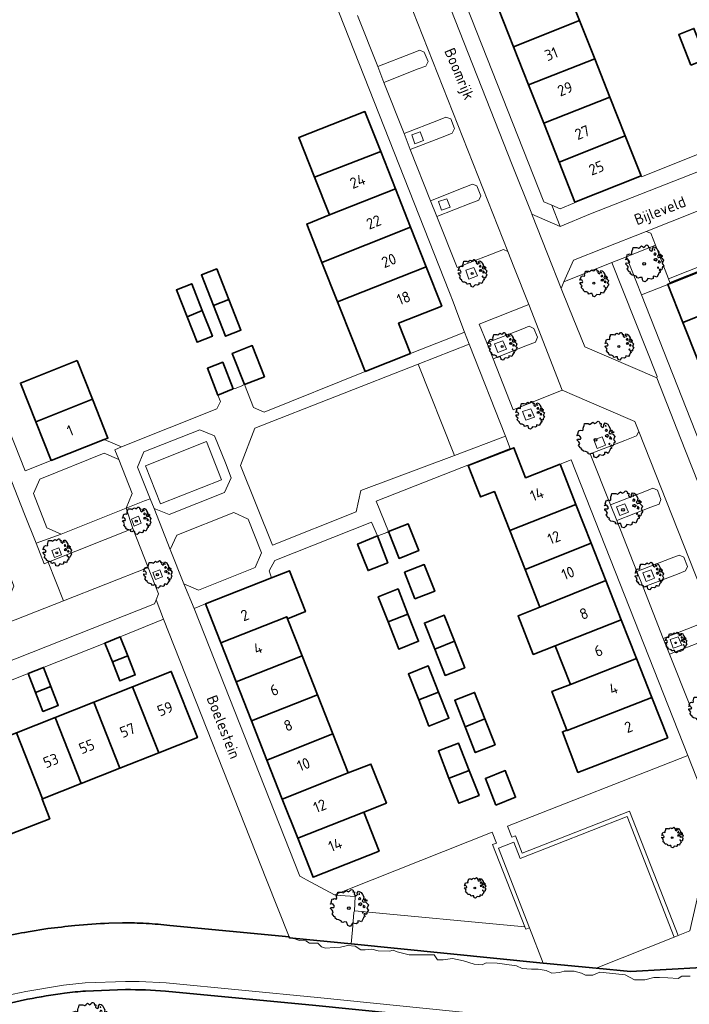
# Model space of a CAD drawing. Header units: metres. Extents: x 152391 to 157968, y 462336 to 467280.
# Tile 216 of 256: x 154727 to 154810, y 464985 to 465106. Entities that reach past the tile are written whole.
import ezdxf
from ezdxf.enums import TextEntityAlignment as Align

# ---------------------------------------------------------------- set-up
doc = ezdxf.new("R2010")
doc.units = ezdxf.units.M
doc.header["$LTSCALE"] = 0.75
doc.layers.get('0').update_dxf_attribs({"lineweight": 25})
for name, color, linetype, lineweight in [('B-GV-GR-BOOM-S', 252, 'Continuous', 25), ('B-WE-GK-BESCHOEIING-G', 251, 'GK-BESCHOEIING', 35), ('B-WE-GR-BEPLANTING_CULTUUR_BODEMBEDEKKER-GV', 251, 'Continuous', 18), ('B-WE-GR-BEPLANTING_CULTUUR_HEESTERS-GV', 251, 'Continuous', 18), ('B-WE-GR-GROENVOORZIENING-GV', 251, 'Continuous', 18), ('B-WE-OG-BEBOUWING-GV', 6, 'Continuous', 35), ('B-WE-OG-BEBOUWING-T18', 1, 'Continuous', 18), ('B-WE-OG-TERREIN_CULTUURSCHEIDING-GV', 251, 'Continuous', 18), ('B-WE-OG-TOPOGRAFIE-T18', 1, 'Continuous', 18), ('B-WE-OG-WATER_SLOOT-GV', 251, 'Continuous', 18), ('B-WE-VH-VERHARDING_BETONSTRAATSTEEN-GV', 251, 'Continuous', 18), ('B-WE-VH-VERHARDING_TEGEL-GV', 251, 'Continuous', 18), ('B-WE-VH-VERHARDING_TEGEL_RUBBER-GV', 251, 'Continuous', 18)]:
    doc.layers.add(name, color=color, linetype=linetype, lineweight=lineweight)
doc.styles.add('NLCS-ISO-M750-T18', font='NLCS-ISO.ttf', dxfattribs={"height": 1.35})
doc.linetypes.add('GK-BESCHOEIING', pattern='A,30,-5,[1,NLCS.SHX,S=1,R=0,X=0,Y=0],-5', length=40)

# ---------------------------------------------------------------- blocks, each defined once
blk = doc.blocks.new('SGR-BOOM_21_30')
at = {"linetype": 'Continuous'}
for p, q in [((-1.11, 1.19), (-1.05, 1.33)), ((-1.05, 1.33), (-1.02, 1.5)), ((-1.02, 1.5), (-0.67, 1.5)), ((-0.67, 1.5), (-0.52, 1.43)), ((-0.52, 1.43), (-0.47, 1.45)), ((-0.47, 1.45), (-0.37, 1.55)), ((-0.37, 1.55), (-0.23, 1.65)), ((-0.23, 1.65), (-0.13, 1.58)), ((-0.13, 1.58), (-0.06, 1.52)), ((-0.06, 1.52), (0.07, 1.58)), ((0.07, 1.58), (0.2, 1.71)), ((0.2, 1.71), (0.26, 1.73)), ((0.26, 1.73), (0.33, 1.7)), ((0.33, 1.7), (0.39, 1.65)), ((0.4, 1.53), (0.38, 1.5)), ((0.38, 1.5), (0.53, 1.52)), ((0.39, 1.65), (0.4, 1.53)), ((0.54, 1.48), (0.51, 1.29)), ((0.51, 1.29), (0.57, 1.24)), ((0.53, 1.52), (0.54, 1.48)), ((0.57, 1.24), (0.69, 1.15)), ((0.75, 1.2), (0.8, 1.29)), ((0.79, 1.4), (0.89, 1.56)), ((0.8, 1.29), (0.79, 1.4)), ((0.89, 1.56), (1.02, 1.53)), ((0.97, 1.37), (0.93, 1.33)), ((0.93, 1.33), (0.95, 1.25)), ((0.95, 1.25), (0.96, 1.24)), ((0.96, 1.27), (0.97, 1.37)), ((1.02, 1.53), (1.16, 1.45)), ((1.16, 1.45), (1.25, 1.27)), ((1.25, 1.27), (1.38, 1.06)), ((-1.7, 0.37), (-1.66, 0.48)), ((-1.49, 0.41), (-1.7, 0.37)), ((-1.68, -0.03), (-1.67, 0.09)), ((-1.67, 0.09), (-1.39, 0.07)), ((-1.66, 0.48), (-1.6, 0.53)), ((-1.63, 0.58), (-1.53, 0.87)), ((-1.6, 0.53), (-1.63, 0.58)), ((-1.53, 0.87), (-1.46, 0.86)), ((-1.42, 0.33), (-1.49, 0.41)), ((-1.46, 0.86), (-1.34, 0.91)), ((-1.33, 0.18), (-1.42, 0.33)), ((-1.39, 0.07), (-1.33, 0.18)), ((-1.34, 0.91), (-1.18, 0.86)), ((-1.18, 0.86), (-1.12, 0.92)), ((-1.13, 1.09), (-1.11, 1.19)), ((-1.12, 0.92), (-1.13, 1.09)), ((0.69, 1.15), (0.75, 1.2)), ((0.94, 0.91), (0.89, 0.87)), ((0.89, 0.87), (0.93, 0.83)), ((0.93, 0.41), (0.89, 0.33)), ((0.89, 0.33), (1.03, 0.32)), ((0.93, 0.83), (0.98, 0.84)), ((1.05, 0.46), (0.93, 0.41)), ((0.97, 0.97), (0.94, 0.91)), ((1.03, 0.97), (0.97, 0.97)), ((0.98, 0.84), (1.03, 0.78)), ((1.08, 0.94), (1.03, 0.97)), ((1.03, 0.78), (1.08, 0.84)), ((1.03, 0.32), (1.11, 0.25)), ((1.11, 0.46), (1.05, 0.46)), ((1.12, 0.87), (1.08, 0.94)), ((1.08, 0.84), (1.12, 0.87)), ((1.22, 0.4), (1.11, 0.46)), ((1.11, 0.25), (1.2, 0.37)), ((1.2, 0.37), (1.24, 0.41)), ((1.32, 0.79), (1.23, 0.69)), ((1.23, 0.69), (1.27, 0.63)), ((1.27, 0.63), (1.38, 0.56)), ((1.34, 0.18), (1.31, 0.1)), ((1.43, 0.05), (1.31, 0.1)), ((1.38, 1.06), (1.32, 0.79)), ((1.36, 0.3), (1.34, 0.23)), ((1.34, 0.23), (1.34, 0.18)), ((1.43, 0.23), (1.36, 0.3)), ((1.38, 0.56), (1.44, 0.6)), ((1.47, 0.2), (1.43, 0.23)), ((1.43, 0.05), (1.51, 0.14)), ((1.47, 0.86), (1.44, 0.81)), ((1.44, 0.81), (1.46, 0.74)), ((1.44, 0.6), (1.57, 0.56)), ((1.46, 0.74), (1.53, 0.69)), ((1.54, 0.86), (1.47, 0.86)), ((1.51, 0.14), (1.47, 0.2)), ((1.53, 0.73), (1.64, 0.68)), ((1.53, 0.69), (1.54, 0.73)), ((1.62, 0.76), (1.54, 0.86)), ((1.57, 0.56), (1.64, 0.51)), ((1.73, 0.71), (1.62, 0.76)), ((1.64, 0.68), (1.73, 0.71)), ((1.64, 0.51), (1.81, 0.32)), ((1.72, 0.1), (1.67, 0.04)), ((1.67, 0.04), (1.76, -0.09)), ((1.81, 0.32), (1.72, 0.1)), ((-1.54, -0.18), (-1.68, -0.03)), ((-1.55, -0.51), (-1.49, -0.42)), ((-1.35, -0.75), (-1.55, -0.51)), ((-1.44, -0.32), (-1.54, -0.18)), ((-1.49, -0.42), (-1.44, -0.32)), ((-1.25, -0.78), (-1.35, -0.75)), ((-1.27, -0.9), (-1.25, -0.78)), ((-1.11, -1.05), (-1.27, -0.9)), ((-0.91, -1.08), (-1.11, -1.05)), ((-0.67, -1.18), (-0.91, -1.08)), ((-0.68, -1.29), (-0.67, -1.18)), ((0.84, -1.16), (0.83, -1.36)), ((1.03, -1.18), (0.84, -1.16)), ((1.18, -1.24), (1.03, -1.18)), ((1.29, -1.01), (1.18, -1.24)), ((1.29, -0.29), (1.24, -0.36)), ((1.24, -0.36), (1.25, -0.42)), ((1.26, -0.42), (1.33, -0.41)), ((1.33, -0.34), (1.29, -0.29)), ((1.36, -0.88), (1.29, -1.01)), ((1.33, -0.41), (1.33, -0.34)), ((1.37, -0.83), (1.36, -0.88)), ((1.48, -0.8), (1.37, -0.83)), ((1.46, -0.47), (1.39, -0.59)), ((1.39, -0.59), (1.43, -0.64)), ((1.43, -0.64), (1.5, -0.7)), ((1.58, -0.59), (1.46, -0.47)), ((1.5, -0.7), (1.48, -0.8)), ((1.66, -0.52), (1.58, -0.59)), ((1.68, -0.42), (1.66, -0.52)), ((1.72, -0.31), (1.68, -0.42)), ((1.84, -0.18), (1.72, -0.31)), ((1.76, -0.09), (1.84, -0.18)), ((-0.55, -1.33), (-0.68, -1.29)), ((-0.4, -1.26), (-0.55, -1.33)), ((-0.19, -1.28), (-0.4, -1.26)), ((-0.16, -1.43), (-0.19, -1.28)), ((-0.13, -1.49), (-0.16, -1.43)), ((-0.1, -1.61), (-0.13, -1.49)), ((0.11, -1.67), (-0.1, -1.61)), ((0.25, -1.52), (0.11, -1.67)), ((0.36, -1.38), (0.25, -1.52)), ((0.68, -1.44), (0.36, -1.38)), ((0.83, -1.36), (0.68, -1.44))]:
    blk.add_line(p, q, dxfattribs=at)
blk.add_circle((0, 0), 0.126, dxfattribs=at)
blk = doc.blocks.new('SGR-BOOM_31_50')
at = {"linetype": 'Continuous'}
for p, q in [((-1.57, 1.14), (-1.49, 1.23)), ((-1.51, 1.45), (-1.48, 1.58)), ((-1.49, 1.23), (-1.51, 1.45)), ((-1.48, 1.58), (-1.4, 1.78)), ((-1.4, 1.78), (-1.36, 2)), ((-1.36, 2), (-0.89, 2)), ((-0.89, 2), (-0.69, 1.91)), ((-0.69, 1.91), (-0.63, 1.93)), ((-0.63, 1.93), (-0.49, 2.06)), ((-0.49, 2.06), (-0.3, 2.2)), ((-0.3, 2.2), (-0.18, 2.11)), ((-0.18, 2.11), (-0.08, 2.02)), ((-0.08, 2.02), (0.09, 2.11)), ((0.09, 2.11), (0.27, 2.28)), ((0.27, 2.28), (0.35, 2.31)), ((0.35, 2.31), (0.44, 2.26)), ((0.44, 2.26), (0.52, 2.2)), ((0.54, 2.04), (0.51, 2)), ((0.51, 2), (0.71, 2.02)), ((0.52, 2.2), (0.54, 2.04)), ((0.72, 1.98), (0.68, 1.71)), ((0.68, 1.71), (0.75, 1.65)), ((0.71, 2.02), (0.72, 1.98)), ((0.75, 1.65), (0.92, 1.54)), ((0.92, 1.54), (1, 1.6)), ((1, 1.6), (1.06, 1.71)), ((1.05, 1.87), (1.19, 2.09)), ((1.06, 1.71), (1.05, 1.87)), ((1.19, 2.09), (1.36, 2.04)), ((1.3, 1.82), (1.23, 1.78)), ((1.23, 1.78), (1.27, 1.67)), ((1.3, 1.3), (1.25, 1.21)), ((1.27, 1.67), (1.28, 1.65)), ((1.28, 1.69), (1.3, 1.82)), ((1.37, 1.3), (1.3, 1.3)), ((1.36, 2.04), (1.54, 1.93)), ((1.44, 1.25), (1.37, 1.3)), ((1.5, 1.17), (1.44, 1.25)), ((1.54, 1.93), (1.67, 1.69)), ((1.67, 1.69), (1.84, 1.41)), ((1.84, 1.41), (1.76, 1.06)), ((-2.27, 0.49), (-2.21, 0.64)), ((-1.99, 0.55), (-2.27, 0.49)), ((-2.24, -0.04), (-2.22, 0.11)), ((-2.22, 0.11), (-1.85, 0.09)), ((-2.21, 0.64), (-2.13, 0.71)), ((-2.18, 0.77), (-2.04, 1.17)), ((-2.13, 0.71), (-2.18, 0.77)), ((-2.04, 1.17), (-1.94, 1.14)), ((-1.9, 0.44), (-1.99, 0.55)), ((-1.94, 1.14), (-1.79, 1.21)), ((-1.77, 0.25), (-1.9, 0.44)), ((-1.85, 0.09), (-1.77, 0.25)), ((-1.79, 1.21), (-1.57, 1.14)), ((1.25, 1.21), (1.19, 1.17)), ((1.19, 1.17), (1.23, 1.1)), ((1.23, 0.55), (1.19, 0.44)), ((1.19, 0.44), (1.37, 0.42)), ((1.23, 1.1), (1.31, 1.12)), ((1.4, 0.62), (1.23, 0.55)), ((1.31, 1.12), (1.37, 1.03)), ((1.37, 1.03), (1.44, 1.12)), ((1.37, 0.42), (1.48, 0.33)), ((1.48, 0.62), (1.4, 0.62)), ((1.44, 1.12), (1.5, 1.17)), ((1.62, 0.53), (1.48, 0.62)), ((1.48, 0.33), (1.61, 0.49)), ((1.61, 0.49), (1.65, 0.55)), ((1.76, 1.06), (1.64, 0.93)), ((1.64, 0.93), (1.7, 0.84)), ((1.7, 0.84), (1.84, 0.75)), ((1.79, 0.25), (1.75, 0.14)), ((1.91, 0.07), (1.75, 0.14)), ((1.81, 0.4), (1.79, 0.31)), ((1.79, 0.31), (1.79, 0.25)), ((1.9, 0.31), (1.81, 0.4)), ((1.84, 0.75), (1.92, 0.79)), ((1.96, 0.27), (1.9, 0.31)), ((1.91, 0.07), (2.01, 0.18)), ((1.96, 1.14), (1.92, 1.08)), ((1.92, 1.08), (1.95, 0.99)), ((1.92, 0.79), (2.09, 0.75)), ((1.95, 0.99), (2.04, 0.93)), ((2.06, 1.14), (1.96, 1.14)), ((2.01, 0.18), (1.96, 0.27)), ((2.04, 0.97), (2.18, 0.9)), ((2.04, 0.93), (2.06, 0.97)), ((2.16, 1.01), (2.06, 1.14)), ((2.09, 0.75), (2.18, 0.68)), ((2.3, 0.95), (2.16, 1.01)), ((2.18, 0.9), (2.3, 0.95)), ((2.18, 0.68), (2.41, 0.42)), ((2.29, 0.14), (2.23, 0.05)), ((2.23, 0.05), (2.35, -0.13)), ((2.41, 0.42), (2.29, 0.14)), ((-2.05, -0.24), (-2.24, -0.04)), ((-2.07, -0.67), (-1.99, -0.56)), ((-1.8, -1), (-2.07, -0.67)), ((-1.91, -0.43), (-2.05, -0.24)), ((-1.99, -0.56), (-1.91, -0.43)), ((-1.67, -1.05), (-1.8, -1)), ((-1.7, -1.2), (-1.67, -1.05)), ((-1.48, -1.4), (-1.7, -1.2)), ((1.72, -0.39), (1.65, -0.48)), ((1.65, -0.48), (1.67, -0.56)), ((1.68, -0.56), (1.78, -0.54)), ((1.78, -0.45), (1.72, -0.39)), ((1.81, -1.18), (1.72, -1.35)), ((1.78, -0.54), (1.78, -0.45)), ((1.82, -1.11), (1.81, -1.18)), ((1.98, -1.07), (1.82, -1.11)), ((1.95, -0.63), (1.85, -0.78)), ((1.85, -0.78), (1.9, -0.85)), ((1.9, -0.85), (1.99, -0.94)), ((2.1, -0.78), (1.95, -0.63)), ((1.99, -0.94), (1.98, -1.07)), ((2.21, -0.7), (2.1, -0.78)), ((2.24, -0.56), (2.21, -0.7)), ((2.29, -0.41), (2.24, -0.56)), ((2.46, -0.24), (2.29, -0.41)), ((2.35, -0.13), (2.46, -0.24)), ((-1.22, -1.44), (-1.48, -1.4)), ((-0.89, -1.57), (-1.22, -1.44)), ((-0.91, -1.72), (-0.89, -1.57)), ((-0.73, -1.77), (-0.91, -1.72)), ((-0.53, -1.68), (-0.73, -1.77)), ((-0.25, -1.7), (-0.53, -1.68)), ((-0.21, -1.9), (-0.25, -1.7)), ((-0.18, -1.99), (-0.21, -1.9)), ((-0.13, -2.14), (-0.18, -1.99)), ((0.15, -2.23), (-0.13, -2.14)), ((0.34, -2.03), (0.15, -2.23)), ((0.47, -1.83), (0.34, -2.03)), ((0.91, -1.92), (0.47, -1.83)), ((1.11, -1.81), (0.91, -1.92)), ((1.13, -1.55), (1.11, -1.81)), ((1.37, -1.57), (1.13, -1.55)), ((1.58, -1.66), (1.37, -1.57)), ((1.72, -1.35), (1.58, -1.66))]:
    blk.add_line(p, q, dxfattribs=at)
blk.add_circle((0, 0), 0.169, dxfattribs=at)
blk = doc.blocks.new('SGR-BOOM_0_20')
at = {"linetype": 'Continuous'}
for p, q in [((-0.27, 1.16), (-0.17, 1.24)), ((-0.17, 1.24), (-0.1, 1.19)), ((0.05, 1.19), (0.15, 1.28)), ((0.15, 1.28), (0.2, 1.3)), ((0.2, 1.3), (0.25, 1.27)), ((0.25, 1.27), (0.29, 1.24)), ((0.29, 1.24), (0.3, 1.15)), ((-1.28, 0.27), (-1.24, 0.36)), ((-1.12, 0.31), (-1.28, 0.27)), ((-1.26, -0.02), (-1.25, 0.06)), ((-1.25, 0.06), (-1.04, 0.05)), ((-1.24, 0.36), (-1.2, 0.4)), ((-1.22, 0.43), (-1.15, 0.66)), ((-1.2, 0.4), (-1.22, 0.43)), ((-1.15, 0.66), (-1.09, 0.64)), ((-1.07, 0.25), (-1.12, 0.31)), ((-1.09, 0.64), (-1.01, 0.68)), ((-1, 0.14), (-1.07, 0.25)), ((-1.04, 0.05), (-1, 0.14)), ((-1.01, 0.68), (-0.88, 0.64)), ((-0.88, 0.64), (-0.84, 0.69)), ((-0.85, 0.82), (-0.83, 0.89)), ((-0.84, 0.69), (-0.85, 0.82)), ((-0.83, 0.89), (-0.79, 1)), ((-0.79, 1), (-0.76, 1.12)), ((-0.76, 1.12), (-0.5, 1.12)), ((-0.5, 1.12), (-0.39, 1.07)), ((-0.39, 1.07), (-0.35, 1.09)), ((-0.35, 1.09), (-0.27, 1.16)), ((-0.1, 1.19), (-0.05, 1.14)), ((-0.05, 1.14), (0.05, 1.19)), ((0.3, 1.15), (0.28, 1.12)), ((0.28, 1.12), (0.4, 1.14)), ((0.41, 1.11), (0.38, 0.96)), ((0.38, 0.96), (0.42, 0.93)), ((0.4, 1.14), (0.41, 1.11)), ((0.42, 0.93), (0.52, 0.87)), ((0.52, 0.87), (0.56, 0.9)), ((0.56, 0.9), (0.6, 0.96)), ((0.59, 1.05), (0.67, 1.17)), ((0.6, 0.96), (0.59, 1.05)), ((0.67, 1.17), (0.76, 1.15)), ((0.7, 0.68), (0.67, 0.66)), ((0.67, 0.66), (0.69, 0.62)), ((0.69, 0.31), (0.67, 0.25)), ((0.67, 0.25), (0.77, 0.24)), ((0.73, 1.03), (0.69, 1)), ((0.69, 1), (0.71, 0.94)), ((0.69, 0.62), (0.74, 0.63)), ((0.79, 0.35), (0.69, 0.31)), ((0.73, 0.73), (0.7, 0.68)), ((0.71, 0.94), (0.72, 0.93)), ((0.72, 0.95), (0.73, 1.03)), ((0.77, 0.73), (0.73, 0.73)), ((0.74, 0.63), (0.77, 0.58)), ((0.76, 1.15), (0.87, 1.09)), ((0.81, 0.71), (0.77, 0.73)), ((0.77, 0.58), (0.81, 0.63)), ((0.77, 0.24), (0.83, 0.19)), ((0.83, 0.35), (0.79, 0.35)), ((0.84, 0.66), (0.81, 0.71)), ((0.81, 0.63), (0.84, 0.66)), ((0.91, 0.3), (0.83, 0.35)), ((0.83, 0.19), (0.9, 0.27)), ((0.87, 1.09), (0.94, 0.95)), ((0.9, 0.27), (0.93, 0.31)), ((0.99, 0.59), (0.92, 0.52)), ((0.92, 0.52), (0.96, 0.47)), ((0.94, 0.95), (1.03, 0.79)), ((0.96, 0.47), (1.03, 0.42)), ((1.01, 0.14), (0.98, 0.08)), ((1.08, 0.04), (0.98, 0.08)), ((1.03, 0.79), (0.99, 0.59)), ((1.02, 0.22), (1.01, 0.18)), ((1.01, 0.18), (1.01, 0.14)), ((1.07, 0.18), (1.02, 0.22)), ((1.03, 0.42), (1.08, 0.45)), ((1.1, 0.15), (1.07, 0.18)), ((1.1, 0.64), (1.08, 0.61)), ((1.08, 0.61), (1.1, 0.56)), ((1.08, 0.45), (1.17, 0.42)), ((1.08, 0.04), (1.13, 0.1)), ((1.16, 0.64), (1.1, 0.64)), ((1.1, 0.56), (1.15, 0.52)), ((1.13, 0.1), (1.1, 0.15)), ((1.15, 0.55), (1.23, 0.51)), ((1.15, 0.52), (1.16, 0.55)), ((1.22, 0.57), (1.16, 0.64)), ((1.17, 0.42), (1.23, 0.39)), ((1.3, 0.53), (1.22, 0.57)), ((1.23, 0.51), (1.3, 0.53)), ((1.23, 0.39), (1.36, 0.24)), ((1.29, 0.08), (1.25, 0.03)), ((1.25, 0.03), (1.32, -0.07)), ((1.36, 0.24), (1.29, 0.08)), ((-1.15, -0.13), (-1.26, -0.02)), ((-1.16, -0.38), (-1.12, -0.32)), ((-1.02, -0.56), (-1.16, -0.38)), ((-1.08, -0.24), (-1.15, -0.13)), ((-1.12, -0.32), (-1.08, -0.24)), ((-0.94, -0.59), (-1.02, -0.56)), ((-0.95, -0.67), (-0.94, -0.59)), ((-0.83, -0.79), (-0.95, -0.67)), ((-0.68, -0.81), (-0.83, -0.79)), ((-0.5, -0.88), (-0.68, -0.81)), ((-0.51, -0.97), (-0.5, -0.88)), ((-0.41, -0.99), (-0.51, -0.97)), ((-0.3, -0.95), (-0.41, -0.99)), ((-0.14, -0.96), (-0.3, -0.95)), ((-0.12, -1.07), (-0.14, -0.96)), ((-0.1, -1.12), (-0.12, -1.07)), ((-0.07, -1.2), (-0.1, -1.12)), ((0.08, -1.25), (-0.07, -1.2)), ((0.19, -1.14), (0.08, -1.25)), ((0.27, -1.03), (0.19, -1.14)), ((0.51, -1.08), (0.27, -1.03)), ((0.62, -1.02), (0.51, -1.08)), ((0.63, -0.87), (0.62, -1.02)), ((0.77, -0.88), (0.63, -0.87)), ((0.89, -0.93), (0.77, -0.88)), ((0.96, -0.76), (0.89, -0.93)), ((0.96, -0.22), (0.93, -0.27)), ((0.93, -0.27), (0.94, -0.32)), ((0.95, -0.32), (1, -0.3)), ((1, -0.26), (0.96, -0.22)), ((1.02, -0.66), (0.96, -0.76)), ((1, -0.3), (1, -0.26)), ((1.03, -0.63), (1.02, -0.66)), ((1.11, -0.6), (1.03, -0.63)), ((1.1, -0.35), (1.04, -0.44)), ((1.04, -0.44), (1.07, -0.48)), ((1.07, -0.48), (1.12, -0.53)), ((1.18, -0.44), (1.1, -0.35)), ((1.12, -0.53), (1.11, -0.6)), ((1.24, -0.39), (1.18, -0.44)), ((1.26, -0.32), (1.24, -0.39)), ((1.29, -0.23), (1.26, -0.32)), ((1.38, -0.13), (1.29, -0.23)), ((1.32, -0.07), (1.38, -0.13))]:
    blk.add_line(p, q, dxfattribs=at)
blk.add_circle((0, 0), 0.0948, dxfattribs=at)

msp = doc.modelspace()

# ---------------------------------------------------------------- linework, layer by layer
at = {"layer": 'B-WE-GK-BESCHOEIING-G'}
for points in [[(154730.8, 464993.99, -0.007797), (154734.13, 464994.37)], [(154734.13, 464994.37, -0.010002), (154738.32, 464994.67)], [(154740, 464994.71, -0.01232), (154742.92, 464994.63)], [(154742.92, 464994.63, -0.012343), (154745.83, 464994.39)], [(154725.19, 464992.98, -0.007312), (154728.35, 464993.61)], [(154732.87, 464986.04, 0.014423), (154728.3, 464985.29)], [(154735.45, 464986.31, 0.015093), (154732.87, 464986.04)], [(154745.31, 464986.31, 0.018261), (154740.38, 464986.48)]]:
    msp.add_lwpolyline(points, format="xyb", dxfattribs=at)
for points in [[(154738.32, 464994.67), (154740, 464994.71)], [(154745.83, 464994.39), (154760.55, 464992.97)], [(154728.35, 464993.61), (154730.8, 464993.99)], [(154760.98, 464992.83), (154760.59, 464992.86), (154760.55, 464992.97)], [(154768.21, 464992.11), (154760.98, 464992.83)], [(154791.88, 464989.76), (154768.21, 464992.11)], [(154798.39, 464989.12), (154791.88, 464989.76)], [(154811.44, 464989.19), (154802.62, 464988.7), (154798.39, 464989.12)], [(154740.38, 464986.48), (154735.45, 464986.31)], [(154800.89, 464980.77), (154763.83, 464984.52), (154745.31, 464986.31)], [(154728.3, 464985.29), (154725.96, 464984.77)]]:
    msp.add_lwpolyline(points, dxfattribs=at)
at = {"layer": 'B-WE-GR-BEPLANTING_CULTUUR_BODEMBEDEKKER-GV'}
for points in [[(154807.33, 465074.06), (154805.7, 465078.2), (154802.15, 465076.77), (154804, 465072.07), (154807.24, 465073.36), (154807.24, 465073.37), (154807.52, 465073.48), (154807.49, 465073.58)], [(154794.42, 465073.66), (154794.08, 465072.87), (154795.03, 465070.49), (154797.01, 465065.68), (154805.87, 465061.85), (154805.92, 465062), (154800.32, 465076.04)]]:
    msp.add_lwpolyline(points, close=True, dxfattribs=at)
at = {"layer": 'B-WE-GR-BEPLANTING_CULTUUR_HEESTERS-GV'}
for points in [[(154776.44, 465063.51), (154780.92, 465052.29), (154787.2, 465054.65), (154782.74, 465065.98)], [(154739.54, 465051.77), (154737.74, 465052.55), (154729.8, 465049.37), (154729.03, 465047.58), (154730.67, 465043.37), (154732.44, 465042.59), (154740.44, 465045.77), (154741.21, 465047.59)], [(154745.89, 465040.68), (154747.58, 465036.47), (154749.35, 465035.7), (154756.37, 465038.47), (154757.15, 465040.28), (154755.49, 465044.44), (154753.71, 465045.25), (154746.71, 465042.47)], [(154812.98, 465006.97), (154809.68, 465015.33), (154787.46, 465006.61), (154787.99, 465005.26), (154788.45, 465005.44), (154789.29, 465003.28), (154802.49, 465008.46), (154808.49, 464993.15), (154809.93, 464993.72)], [(154768.59, 464996.18), (154789.6, 464994.21), (154785.63, 465004.34), (154786.09, 465004.52), (154785.57, 465005.86), (154770.76, 465000), (154766.12, 464998.16), (154766.22, 464998.11), (154768.67, 464997.97)]]:
    msp.add_lwpolyline(points, close=True, dxfattribs=at)
at = {"layer": 'B-WE-GR-GROENVOORZIENING-GV'}
for points in [[(154775.66, 465091.76), (154776.05, 465090.69), (154777.11, 465091.1), (154776.68, 465092.13)], [(154778.95, 465083.55), (154779.34, 465082.48), (154780.4, 465082.88), (154779.97, 465083.91)], [(154782.31, 465075.09), (154782.7, 465074.02), (154783.76, 465074.42), (154783.33, 465075.45)], [(154785.87, 465066.05), (154786.26, 465064.98), (154787.33, 465065.39), (154786.89, 465066.42)], [(154789.33, 465057.68), (154789.72, 465056.61), (154790.79, 465057.01), (154790.36, 465058.04)], [(154798.11, 465054.21), (154798.5, 465053.14), (154799.56, 465053.55), (154799.13, 465054.58)], [(154800.92, 465045.95), (154801.3, 465044.88), (154802.37, 465045.29), (154801.94, 465046.32)], [(154741.1, 465044.45), (154741.43, 465043.59), (154742.32, 465043.93), (154741.97, 465044.79)], [(154731.28, 465040.57), (154731.61, 465039.71), (154732.5, 465040.05), (154732.15, 465040.91)], [(154743.73, 465037.86), (154744.06, 465037), (154744.95, 465037.34), (154744.6, 465038.2)], [(154804.15, 465037.83), (154804.54, 465036.76), (154805.6, 465037.16), (154805.17, 465038.19)], [(154807.5, 465029.6), (154807.89, 465028.53), (154808.95, 465028.93), (154808.52, 465029.96)]]:
    msp.add_lwpolyline(points, close=True, dxfattribs=at)
at = {"layer": 'B-WE-OG-BEBOUWING-GV'}
for points in [[(154788.2, 465102.64), (154796.35, 465105.87), (154794.49, 465110.56), (154786.36, 465107.29)], [(154796.35, 465105.87), (154788.2, 465102.64), (154790.07, 465097.92), (154798.22, 465101.13)], [(154810.07, 465100.35), (154811.95, 465101.09), (154810.45, 465104.88), (154808.57, 465104.14)], [(154798.22, 465101.13), (154790.07, 465097.92), (154791.94, 465093.2), (154800.09, 465096.41)], [(154801.98, 465091.65), (154800.09, 465096.41), (154791.94, 465093.2), (154793.83, 465088.41)], [(154763.67, 465086.55), (154771.83, 465089.73), (154769.89, 465094.64), (154761.72, 465091.47)], [(154801.98, 465091.65), (154793.83, 465088.41), (154795.78, 465083.49), (154803.93, 465086.71)], [(154765.51, 465081.91), (154773.65, 465085.13), (154771.83, 465089.73), (154763.67, 465086.55)], [(154773.65, 465085.13), (154765.51, 465081.91), (154762.71, 465080.79), (154764.58, 465076.06), (154775.52, 465080.39)], [(154766.51, 465071.2), (154777.45, 465075.5), (154775.52, 465080.39), (154764.58, 465076.06)], [(154807.52, 465073.48), (154807.24, 465073.37), (154807.24, 465073.36), (154809.09, 465068.67), (154820.07, 465073.01), (154820.18, 465072.72), (154821.83, 465073.37), (154821.29, 465074.81), (154823.73, 465075.75), (154822.32, 465079.37)], [(154753.1, 465071.51), (154751.61, 465075.27), (154749.72, 465074.52), (154751.21, 465070.76)], [(154775.52, 465064.84), (154774.04, 465068.58), (154779.36, 465070.68), (154777.45, 465075.5), (154766.51, 465071.2), (154768.43, 465066.36), (154769.91, 465062.63)], [(154747.96, 465069.38), (154749.84, 465070.13), (154748.54, 465073.43), (154746.65, 465072.68)], [(154809.09, 465068.67), (154811.01, 465063.81), (154819.16, 465067.04), (154818.03, 465069.9), (154820.91, 465070.99), (154820.18, 465072.72), (154820.07, 465073.01)], [(154751.21, 465070.76), (154752.71, 465066.96), (154754.6, 465067.71), (154753.1, 465071.51)], [(154749.84, 465070.13), (154747.96, 465069.38), (154749.2, 465066.23), (154751.09, 465066.97)], [(154755.05, 465061.01), (154757.5, 465061.97), (154755.99, 465065.81), (154753.54, 465064.85)], [(154734.42, 465063.99), (154727.41, 465061.2), (154729.3, 465056.42), (154736.32, 465059.21)], [(154753.66, 465060.47), (154752.36, 465063.77), (154750.47, 465063.03), (154751.75, 465059.72)], [(154731.19, 465051.65), (154737.73, 465054.24), (154738.21, 465054.43), (154736.32, 465059.21), (154729.3, 465056.42)], [(154787.74, 465043.02), (154795.89, 465046.25), (154793.94, 465051.19), (154789.7, 465049.54), (154788.25, 465053.23), (154787.83, 465053.07), (154782.62, 465051.04), (154783.53, 465048.73), (154784.09, 465047.32), (154784.14, 465047.18), (154785.85, 465047.84)], [(154789.63, 465038.24), (154797.77, 465041.47), (154795.89, 465046.25), (154787.74, 465043.02)], [(154772.8, 465042.9), (154774.09, 465039.61), (154776.52, 465040.56), (154775.23, 465043.85)], [(154771.42, 465042.37), (154768.98, 465041.36), (154770.27, 465038.11), (154772.71, 465039.06)], [(154799.58, 465036.86), (154797.77, 465041.47), (154789.63, 465038.24), (154791.46, 465033.61)], [(154758.35, 465037.22), (154750.23, 465034.01), (154752.12, 465029.2), (154760.25, 465032.41), (154760.34, 465032.17), (154762.56, 465033.05), (154760.57, 465038.09)], [(154776.05, 465034.62), (154778.49, 465035.56), (154777.21, 465038.85), (154774.77, 465037.9)], [(154801.48, 465032.05), (154799.58, 465036.86), (154791.46, 465033.61), (154788.77, 465032.54), (154790.63, 465027.77), (154793.34, 465028.84)], [(154775.19, 465032.75), (154773.97, 465035.84), (154771.52, 465034.87), (154772.74, 465031.78)], [(154752.12, 465029.2), (154754.02, 465024.39), (154762.14, 465027.6), (154760.34, 465032.17), (154760.25, 465032.41)], [(154772.74, 465031.78), (154774.06, 465028.43), (154776.51, 465029.39), (154775.19, 465032.75)], [(154780.92, 465029.4), (154779.67, 465032.59), (154777.23, 465031.63), (154778.49, 465028.43)], [(154793.34, 465028.84), (154795.22, 465024.06), (154803.36, 465027.28), (154801.48, 465032.05)], [(154739.72, 465029.93), (154737.83, 465029.18), (154738.76, 465026.84), (154740.65, 465027.58)], [(154778.49, 465028.43), (154779.76, 465025.18), (154782.2, 465026.13), (154780.92, 465029.4)], [(154738.76, 465026.84), (154739.69, 465024.5), (154741.57, 465025.25), (154740.65, 465027.58)], [(154762.14, 465027.6), (154754.02, 465024.39), (154755.91, 465019.58), (154764.04, 465022.79)], [(154805.24, 465022.48), (154803.36, 465027.28), (154795.22, 465024.06), (154792.95, 465023.22), (154794.77, 465018.46), (154794.8, 465018.4)], [(154728.36, 465025.44), (154729.27, 465023.08), (154731.17, 465023.83), (154730.27, 465026.18)], [(154776.52, 465022.16), (154778.97, 465023.13), (154777.7, 465026.35), (154775.25, 465025.38)], [(154741.24, 465023.79), (154744.46, 465015.64), (154749.24, 465017.53), (154746.02, 465025.68)], [(154731.17, 465023.83), (154729.27, 465023.08), (154730.18, 465020.75), (154732.07, 465021.48)], [(154736.47, 465021.9), (154739.69, 465013.75), (154744.46, 465015.64), (154741.24, 465023.79)], [(154764.04, 465022.79), (154755.91, 465019.58), (154757.81, 465014.76), (154765.94, 465017.98)], [(154778.97, 465023.13), (154776.52, 465022.16), (154777.78, 465018.94), (154780.24, 465019.91)], [(154782.25, 465018.85), (154784.68, 465019.84), (154783.4, 465023.09), (154780.96, 465022.13)], [(154807.21, 465017.48), (154805.24, 465022.48), (154794.8, 465018.4), (154794.77, 465018.46), (154794.23, 465018.25), (154796.14, 465013.24)], [(154739.69, 465013.75), (154736.47, 465021.9), (154731.69, 465020.01), (154734.91, 465011.86)], [(154734.91, 465011.86), (154731.69, 465020.01), (154726.92, 465018.12), (154730.14, 465009.97)], [(154782.25, 465018.85), (154783.49, 465015.69), (154785.93, 465016.65), (154784.68, 465019.84)], [(154726.92, 465018.12), (154722.14, 465016.23), (154725.36, 465008.08), (154725.34, 465008.08), (154726.29, 465005.67), (154731.04, 465007.54), (154730.09, 465009.95), (154730.14, 465009.97)], [(154759.7, 465009.95), (154767.84, 465013.17), (154765.94, 465017.98), (154757.81, 465014.76)], [(154782.75, 465013.49), (154781.43, 465016.84), (154778.94, 465015.89), (154780.25, 465012.51), (154780.29, 465012.52)], [(154767.84, 465013.17), (154759.7, 465009.95), (154761.6, 465005.14), (154769.74, 465008.36), (154772.53, 465009.46), (154770.63, 465014.27)], [(154780.25, 465012.51), (154781.48, 465009.43), (154783.96, 465010.4), (154782.75, 465013.49), (154780.29, 465012.52)], [(154786.04, 465009.21), (154788.46, 465010.18), (154787.18, 465013.46), (154784.74, 465012.5)], [(154769.74, 465008.36), (154761.6, 465005.14), (154763.49, 465000.33), (154771.64, 465003.55)]]:
    msp.add_lwpolyline(points, close=True, dxfattribs=at)
at = {"layer": 'B-WE-OG-TERREIN_CULTUURSCHEIDING-GV'}
msp.add_lwpolyline([(154780.92, 465052.29), (154776.44, 465063.51), (154756.3, 465055.63), (154754.53, 465051.06), (154758.51, 465041.24), (154768.8, 465045.34), (154769.39, 465047.95)], close=True, dxfattribs=at)
at = {"layer": 'B-WE-OG-WATER_SLOOT-GV'}
for points in [[(154734.13, 464994.37, 0.007797), (154730.8, 464993.99)], [(154738.32, 464994.67, 0.010002), (154734.13, 464994.37)], [(154742.92, 464994.63, 0.01232), (154740, 464994.71)], [(154745.83, 464994.39, 0.012343), (154742.92, 464994.63)], [(154728.35, 464993.61, 0.007312), (154725.19, 464992.98)], [(154732.87, 464986.04, 0.014423), (154728.3, 464985.29)], [(154728.3, 464985.29, -0.014423), (154732.87, 464986.04)], [(154735.45, 464986.31, 0.015093), (154732.87, 464986.04)], [(154732.87, 464986.04, -0.015093), (154735.45, 464986.31)], [(154745.31, 464986.31, 0.018261), (154740.38, 464986.48)], [(154740.38, 464986.48, -0.018261), (154745.31, 464986.31)]]:
    msp.add_lwpolyline(points, format="xyb", dxfattribs=at)
for points in [[(154740, 464994.71), (154738.32, 464994.67)], [(154809.99, 464988.12), (154808.96, 464988.12), (154808.51, 464987.87), (154807.23, 464987.93), (154806.2, 464987.99), (154805.5, 464987.99), (154804.41, 464987.67), (154803.13, 464987.67), (154801.97, 464988.32), (154800.05, 464988.51), (154798.83, 464988.64), (154798, 464988.25), (154797.1, 464988.25), (154796.58, 464988.51), (154795.69, 464988.76), (154794.47, 464988.76), (154793.89, 464988.57), (154792.93, 464988.51), (154792.22, 464988.83), (154791.26, 464989.02), (154790.43, 464989.02), (154789.27, 464989.08), (154788.57, 464989.4), (154787.09, 464989.6), (154786.19, 464989.72), (154784.85, 464989.79), (154784.33, 464989.53), (154783.37, 464989.6), (154782.02, 464990.04), (154780.68, 464990.3), (154779.52, 464990.17), (154778.82, 464990.17), (154778.43, 464990.75), (154777.73, 464990.75), (154776.38, 464990.75), (154775.36, 464990.75), (154773.88, 464991.13), (154773.37, 464991.33), (154772.92, 464991.2), (154771.51, 464991.26), (154770.74, 464991.45), (154769.9, 464991.39), (154769.39, 464991.39), (154768.68, 464991.84), (154767.72, 464991.9), (154766.89, 464991.71), (154766.12, 464991.65), (154765.03, 464991.58), (154764.52, 464991.77), (154764.07, 464992.22), (154763.68, 464992.22), (154763.04, 464992.22), (154762.59, 464992.48), (154761.82, 464992.54), (154760.98, 464992.83), (154760.59, 464992.86), (154760.55, 464992.97), (154745.83, 464994.39)], [(154730.8, 464993.99), (154728.35, 464993.61)], [(154811.44, 464989.19), (154802.62, 464988.7), (154798.39, 464989.12), (154791.88, 464989.76), (154768.21, 464992.11), (154760.98, 464992.83), (154761.82, 464992.54), (154762.59, 464992.48), (154763.04, 464992.22), (154763.68, 464992.22), (154764.07, 464992.22), (154764.52, 464991.77), (154765.03, 464991.58), (154766.12, 464991.65), (154766.89, 464991.71), (154767.72, 464991.9), (154768.68, 464991.84), (154769.39, 464991.39), (154769.9, 464991.39), (154770.74, 464991.45), (154771.51, 464991.26), (154772.92, 464991.2), (154773.37, 464991.33), (154773.88, 464991.13), (154775.36, 464990.75), (154776.38, 464990.75), (154777.73, 464990.75), (154778.43, 464990.75), (154778.82, 464990.17), (154779.52, 464990.17), (154780.68, 464990.3), (154782.02, 464990.04), (154783.37, 464989.6), (154784.33, 464989.53), (154784.85, 464989.79), (154786.19, 464989.72), (154787.09, 464989.6), (154788.57, 464989.4), (154789.27, 464989.08), (154790.43, 464989.02), (154791.26, 464989.02), (154792.22, 464988.83), (154792.93, 464988.51), (154793.89, 464988.57), (154794.47, 464988.76), (154795.69, 464988.76), (154796.58, 464988.51), (154797.1, 464988.25), (154798, 464988.25), (154798.83, 464988.64), (154800.05, 464988.51), (154801.97, 464988.32), (154803.13, 464987.67), (154804.41, 464987.67), (154805.5, 464987.99), (154806.2, 464987.99), (154807.23, 464987.93), (154808.51, 464987.87), (154808.96, 464988.12), (154809.99, 464988.12)], [(154800.97, 464981.77), (154764.04, 464985.5), (154745.38, 464987.31), (154742.05, 464987.47), (154740.38, 464987.48), (154735.38, 464987.31), (154732.73, 464987.03), (154728.1, 464986.27), (154725.73, 464985.74), (154721.98, 464984.72), (154718.92, 464983.73)], [(154718.92, 464983.73), (154721.98, 464984.72), (154725.73, 464985.74), (154728.1, 464986.27), (154732.73, 464987.03), (154735.38, 464987.31), (154740.38, 464987.48), (154742.05, 464987.47), (154745.38, 464987.31), (154764.04, 464985.5), (154800.97, 464981.77)], [(154740.38, 464986.48), (154735.45, 464986.31)], [(154735.45, 464986.31), (154740.38, 464986.48)], [(154800.89, 464980.77), (154763.83, 464984.52), (154745.31, 464986.31)], [(154745.31, 464986.31), (154763.83, 464984.52), (154800.89, 464980.77)], [(154728.3, 464985.29), (154725.96, 464984.77)], [(154725.96, 464984.77), (154728.3, 464985.29)]]:
    msp.add_lwpolyline(points, dxfattribs=at)
at = {"layer": 'B-WE-VH-VERHARDING_BETONSTRAATSTEEN-GV'}
for points in [[(154768.97, 465106.48), (154771.47, 465100.2), (154775.71, 465101.83), (154776.65, 465102.19), (154777.2, 465101.96), (154777.67, 465100.8), (154777.41, 465100.25), (154776.47, 465099.89), (154772.23, 465098.23), (154774.71, 465091.93), (154778.95, 465093.6), (154779.87, 465093.96), (154780.46, 465093.75), (154780.92, 465092.54), (154780.66, 465091.98), (154779.73, 465091.62), (154775.48, 465089.97), (154777.98, 465083.66), (154782.21, 465085.34), (154783.14, 465085.71), (154783.7, 465085.48), (154784.17, 465084.28), (154783.94, 465083.74), (154782.96, 465083.36), (154778.74, 465081.72), (154781.24, 465075.42), (154786.96, 465077.67), (154787.51, 465077.41), (154768.4, 465125.8)], [(154768.4, 465125.8), (154787.51, 465077.41), (154788.25, 465075.51), (154790.09, 465070.86), (154794.19, 465060.31), (154795.74, 465059.65), (154799.61, 465057.99), (154803.15, 465056.47), (154803.64, 465055.25), (154819.48, 465015.26)], [(154816.73, 465034.36), (154808.8, 465054.41), (154805.87, 465061.85), (154797.01, 465065.68), (154795.03, 465070.49), (154794.08, 465072.87), (154792.39, 465077.14), (154790.48, 465082.02), (154790.47, 465082.03), (154788.05, 465088.1), (154779.39, 465110)], [(154854.34, 465104.46), (154850.4, 465102.91), (154829.4, 465094.56), (154813.11, 465088.09), (154797.7, 465082.04), (154793.96, 465080.5)], [(154793.96, 465080.5), (154790.48, 465082.02), (154792.39, 465077.14), (154794.08, 465072.87), (154794.42, 465073.66), (154795.59, 465076.33), (154799.34, 465077.8), (154804.57, 465079.89), (154826.38, 465088.54)], [(154819.48, 465015.26), (154803.64, 465055.25), (154803.37, 465054.7), (154801.92, 465054.14), (154797.67, 465052.49), (154800.17, 465046.22), (154804.4, 465047.86), (154805.37, 465048.24), (154805.94, 465047.99), (154806.38, 465046.85), (154806.15, 465046.29), (154805.15, 465045.91), (154800.94, 465044.29), (154803.42, 465038), (154807.65, 465039.63), (154808.64, 465040.01), (154809.2, 465039.74), (154809.65, 465038.61), (154809.4, 465038.05), (154808.43, 465037.67), (154804.2, 465036.05), (154806.67, 465029.74), (154810.92, 465031.4)], [(154811.68, 465029.44), (154807.45, 465027.81), (154809.94, 465021.54)]]:
    msp.add_lwpolyline(points, dxfattribs=at)
for points in [[(154726.14, 465037.43), (154726.62, 465036.2), (154724.73, 465031.82), (154724.44, 465031.14), (154732.71, 465034.39), (154730.82, 465039.12), (154730.35, 465038.93), (154729.34, 465041.46), (154727.91, 465045.07), (154721.45, 465061.4), (154713.14, 465082.4), (154705.94, 465100.61), (154704.7, 465103.75), (154700.55, 465102.09), (154701.1, 465100.7), (154702.02, 465098.35), (154722.13, 465047.53), (154722.7, 465046.1), (154723.83, 465043.27), (154725.18, 465039.84)], [(154779.73, 465091.62), (154780.66, 465091.98), (154780.92, 465092.54), (154780.46, 465093.75), (154779.87, 465093.96), (154778.95, 465093.6), (154774.71, 465091.93), (154775.48, 465089.97)], [(154775.66, 465091.76), (154776.68, 465092.13), (154777.11, 465091.1), (154776.05, 465090.69)], [(154805.7, 465078.2), (154807.33, 465074.06), (154828.36, 465082.39), (154826.67, 465086.59), (154826.12, 465087.97), (154826.38, 465088.54), (154804.57, 465079.89), (154805.13, 465079.66)], [(154777.98, 465083.66), (154778.74, 465081.72), (154782.96, 465083.36), (154783.94, 465083.74), (154784.17, 465084.28), (154783.7, 465085.48), (154783.14, 465085.71), (154782.21, 465085.34)], [(154778.95, 465083.55), (154779.97, 465083.91), (154780.4, 465082.88), (154779.34, 465082.48)], [(154789.91, 465065.85), (154785.69, 465064.17), (154788.17, 465057.89), (154794.19, 465060.31), (154790.09, 465070.86), (154783.98, 465068.46), (154784.9, 465066.15), (154789.15, 465067.8), (154790.15, 465068.19), (154790.73, 465067.94), (154791.18, 465066.84), (154790.93, 465066.25)], [(154785.69, 465064.17), (154789.91, 465065.85), (154790.93, 465066.25), (154791.18, 465066.84), (154790.73, 465067.94), (154790.15, 465068.19), (154789.15, 465067.8), (154784.9, 465066.15)], [(154785.87, 465066.05), (154786.89, 465066.42), (154787.33, 465065.39), (154786.26, 465064.98)], [(154800.94, 465044.29), (154805.15, 465045.91), (154806.15, 465046.29), (154806.38, 465046.85), (154805.94, 465047.99), (154805.37, 465048.24), (154804.4, 465047.86), (154800.17, 465046.22)], [(154800.92, 465045.95), (154801.94, 465046.32), (154802.37, 465045.29), (154801.3, 465044.88)], [(154741.28, 465043.28), (154730.82, 465039.12), (154732.71, 465034.39), (154743.16, 465038.5)], [(154808.43, 465037.67), (154809.4, 465038.05), (154809.65, 465038.61), (154809.2, 465039.74), (154808.64, 465040.01), (154807.65, 465039.63), (154803.42, 465038), (154804.2, 465036.05)], [(154675.47, 465011.76), (154677.14, 465007.59), (154743.93, 465034.02), (154744.13, 465034.5), (154744.44, 465035.24), (154743.16, 465038.5), (154732.71, 465034.39), (154724.44, 465031.14), (154722.75, 465030.47), (154697.06, 465020.32), (154690.2, 465017.56), (154689.18, 465017.17), (154676.01, 465011.97)], [(154804.15, 465037.83), (154805.17, 465038.19), (154805.6, 465037.16), (154804.54, 465036.76)], [(154682.66, 465007.37), (154690.27, 465010.35), (154692.16, 465011.12), (154692.17, 465011.1), (154699.76, 465014.13), (154709.33, 465017.94), (154718.87, 465021.67), (154720.76, 465022.42), (154728.36, 465025.44), (154737.83, 465029.18), (154739.72, 465029.93), (154745.07, 465032.13), (154744.13, 465034.5), (154743.93, 465034.02), (154677.14, 465007.59), (154677.96, 465005.53), (154680.75, 465006.63)], [(154807.45, 465027.81), (154811.68, 465029.44), (154812.66, 465029.82), (154812.9, 465030.38), (154812.44, 465031.54), (154811.87, 465031.77), (154810.92, 465031.4), (154806.67, 465029.74)], [(154807.5, 465029.6), (154808.52, 465029.96), (154808.95, 465028.93), (154807.89, 465028.53)], [(154808.03, 464992.96), (154802.21, 465007.81), (154789.01, 465002.63), (154788.23, 465004.64), (154786.34, 465003.89), (154790.18, 464994.09), (154791.88, 464989.76), (154798.39, 464989.12)], [(154815.33, 465007.88), (154812.98, 465006.97), (154809.93, 464993.72), (154808.49, 464993.15), (154808.03, 464992.96), (154798.39, 464989.12), (154802.62, 464988.7), (154811.44, 464989.19), (154811.74, 464989.2), (154813.54, 464989.92), (154812.25, 464993.05), (154815.54, 465007.35)], [(154768.59, 464996.18), (154768.52, 464995.97), (154768.35, 464993.85), (154768.21, 464992.11), (154791.88, 464989.76), (154790.18, 464994.09), (154789.71, 464993.91), (154789.6, 464994.21)]]:
    msp.add_lwpolyline(points, close=True, dxfattribs=at)
at = {"layer": 'B-WE-VH-VERHARDING_TEGEL-GV'}
for points in [[(154763.89, 465154.48), (154762.01, 465153.74), (154763.87, 465149.1), (154772.56, 465127.22), (154779.39, 465110), (154788.05, 465088.1), (154790.47, 465082.03), (154790.48, 465082.02), (154793.96, 465080.5), (154792.93, 465083.1), (154791.96, 465083.51), (154773.48, 465130.27), (154773.16, 465131.23), (154773.08, 465131.49), (154772.23, 465133.63), (154772.15, 465133.6), (154767.68, 465144.9), (154767.76, 465144.93), (154764.55, 465153.05), (154764.47, 465153.02)], [(154800.32, 465076.04), (154802.15, 465076.77), (154805.7, 465078.2), (154805.13, 465079.66), (154804.57, 465079.89), (154799.34, 465077.8), (154795.59, 465076.33), (154794.42, 465073.66)], [(154800.32, 465076.04), (154805.92, 465062), (154805.87, 465061.85), (154808.8, 465054.41), (154816.73, 465034.36), (154824.78, 465014.02), (154825.66, 465014.32), (154826.62, 465014.66), (154804, 465072.07), (154802.15, 465076.77)], [(154782.31, 465075.09), (154783.33, 465075.45), (154783.76, 465074.42), (154782.7, 465074.02)], [(154780.92, 465052.29), (154769.39, 465047.95), (154768.8, 465045.34), (154758.51, 465041.24), (154754.53, 465051.06), (154756.3, 465055.63), (154776.44, 465063.51), (154782.74, 465065.98), (154782.15, 465067.49), (154780.84, 465066.93), (154775.52, 465064.84), (154769.91, 465062.63), (154757.47, 465057.62), (154756.16, 465058.18), (154755.05, 465061.01), (154754.84, 465060.93), (154754.85, 465060.89), (154753.87, 465060.52), (154753.86, 465060.55), (154753.66, 465060.47), (154751.75, 465059.72), (154752.08, 465058.91), (154751.63, 465058.03), (154739.89, 465053.33), (154739.05, 465052.99), (154739.54, 465051.77), (154741.21, 465047.59), (154740.44, 465045.77), (154742.73, 465046.68), (154743.41, 465046.95), (154741.84, 465050.86), (154742.63, 465052.73), (154749.52, 465055.46), (154751.34, 465054.69), (154752.71, 465051.38), (154753.4, 465049.54), (154752.58, 465047.72), (154745.76, 465045.02), (154743.89, 465045.73), (154745.89, 465040.68), (154746.71, 465042.47), (154753.71, 465045.25), (154755.49, 465044.44), (154757.15, 465040.28), (154756.37, 465038.47), (154749.35, 465035.7), (154747.58, 465036.47), (154748.83, 465033.45), (154750.23, 465034.01), (154758.35, 465037.22), (154758.08, 465038.09), (154758.8, 465039.34), (154770.71, 465044.06), (154771.42, 465042.37), (154771.61, 465042.44), (154772.57, 465042.81), (154772.8, 465042.9), (154771.28, 465046.64), (154787.8, 465053.15), (154787.2, 465054.65)], [(154789.33, 465057.68), (154790.36, 465058.04), (154790.79, 465057.01), (154789.72, 465056.61)], [(154743.89, 465045.73), (154745.76, 465045.02), (154752.58, 465047.72), (154753.4, 465049.54), (154752.71, 465051.38), (154751.34, 465054.69), (154749.52, 465055.46), (154742.63, 465052.73), (154741.84, 465050.86), (154743.41, 465046.95)], [(154752.2, 465049.28), (154744.68, 465046.31), (154742.83, 465051.01), (154750.36, 465053.99)], [(154798.11, 465054.21), (154799.13, 465054.58), (154799.56, 465053.55), (154798.5, 465053.14)], [(154745.07, 465032.13), (154757.75, 465000), (154760.55, 464992.97), (154760.59, 464992.86), (154760.98, 464992.83), (154768.21, 464992.11), (154768.35, 464993.85), (154768.52, 464995.97), (154768.59, 464996.18), (154768.67, 464997.97), (154766.22, 464998.11), (154766.12, 464998.16), (154762.68, 465000), (154762.4, 465000.15), (154761.87, 465000.46), (154748.83, 465033.45), (154747.58, 465036.47), (154745.89, 465040.68), (154743.89, 465045.73), (154743.41, 465046.95), (154742.73, 465046.68), (154740.44, 465045.77), (154741.28, 465043.28), (154743.16, 465038.5), (154744.44, 465035.24), (154744.13, 465034.5)], [(154741.28, 465043.28), (154740.44, 465045.77), (154732.44, 465042.59), (154729.34, 465041.46), (154730.35, 465038.93), (154730.82, 465039.12)], [(154741.1, 465044.45), (154741.97, 465044.79), (154742.32, 465043.93), (154741.43, 465043.59)], [(154731.28, 465040.57), (154732.15, 465040.91), (154732.5, 465040.05), (154731.61, 465039.71)], [(154743.73, 465037.86), (154744.6, 465038.2), (154744.95, 465037.34), (154744.06, 465037)]]:
    msp.add_lwpolyline(points, close=True, dxfattribs=at)
for points in [[(154759.87, 465124.09), (154780.3, 465072.37), (154780.77, 465071.19), (154781.35, 465069.66), (154782.15, 465067.49), (154782.74, 465065.98), (154787.2, 465054.65), (154787.8, 465053.15), (154787.83, 465053.07), (154788.25, 465053.23), (154789.7, 465049.54), (154793.94, 465051.19), (154795.31, 465051.76), (154809.68, 465015.33), (154812.98, 465006.97)], [(154809.94, 465021.54), (154807.45, 465027.81), (154806.67, 465029.74), (154804.2, 465036.05), (154803.42, 465038), (154800.94, 465044.29), (154800.17, 465046.22), (154797.67, 465052.49), (154801.92, 465054.14), (154803.37, 465054.7), (154803.64, 465055.25), (154803.15, 465056.47), (154799.61, 465057.99), (154795.74, 465059.65), (154794.19, 465060.31), (154788.17, 465057.89), (154785.69, 465064.17), (154784.9, 465066.15), (154783.98, 465068.46), (154790.09, 465070.86), (154788.25, 465075.51), (154787.51, 465077.41), (154786.96, 465077.67), (154781.24, 465075.42), (154778.74, 465081.72), (154777.98, 465083.66), (154775.48, 465089.97), (154774.71, 465091.93), (154772.23, 465098.23), (154771.47, 465100.2), (154768.97, 465106.48)], [(154815.77, 465091.41), (154813.91, 465090.66), (154813.95, 465090.57), (154803.98, 465086.59), (154803.93, 465086.71), (154795.78, 465083.49), (154795.71, 465083.42), (154793.97, 465082.66), (154792.93, 465083.1), (154793.96, 465080.5), (154797.7, 465082.04), (154813.11, 465088.09), (154829.4, 465094.56), (154850.4, 465102.91), (154854.34, 465104.46)], [(154721.45, 465061.4), (154727.91, 465045.07), (154729.34, 465041.46), (154732.44, 465042.59), (154730.67, 465043.37), (154729.03, 465047.58), (154729.8, 465049.37), (154737.74, 465052.55), (154739.54, 465051.77), (154739.05, 465052.99), (154739.89, 465053.33), (154737.73, 465054.24), (154731.19, 465051.65), (154727.99, 465050.38), (154707.09, 465103.19)], [(154828.36, 465082.39), (154807.33, 465074.06), (154807.49, 465073.58), (154828.84, 465082.04)]]:
    msp.add_lwpolyline(points, dxfattribs=at)
at = {"layer": 'B-WE-VH-VERHARDING_TEGEL_RUBBER-GV'}
msp.add_lwpolyline([(154752.2, 465049.28), (154750.36, 465053.99), (154742.83, 465051.01), (154744.68, 465046.31)], close=True, dxfattribs=at)

# ---------------------------------------------------------------- block references
at = {"layer": 'B-GV-GR-BOOM-S', "transparency": 33554559}
for name, p in [('SGR-BOOM_31_50', (154804.3, 465075.9)), ('SGR-BOOM_21_30', (154783.1, 465074.7)), ('SGR-BOOM_21_30', (154798.1, 465073.5)), ('SGR-BOOM_21_30', (154786.8, 465065.7)), ('SGR-BOOM_21_30', (154801.2, 465065.7)), ('SGR-BOOM_21_30', (154790.2, 465057.2)), ('SGR-BOOM_31_50', (154798.3, 465054.2)), ('SGR-BOOM_31_50', (154801.7, 465045.6)), ('SGR-BOOM_21_30', (154741.7, 465044.2)), ('SGR-BOOM_21_30', (154731.9, 465040.3)), ('SGR-BOOM_21_30', (154744.3, 465037.6)), ('SGR-BOOM_21_30', (154804.9, 465037.4)), ('SGR-BOOM_0_20', (154808.2, 465029.2)), ('SGR-BOOM_21_30', (154811.5, 465021)), ('SGR-BOOM_0_20', (154807.76, 465005.19)), ('SGR-BOOM_0_20', (154783.44, 464998.99)), ('SGR-BOOM_31_50', (154767.9, 464996.5)), ('SGR-BOOM_31_50', (154736, 464982.6))]:
    msp.add_blockref(name, p, dxfattribs=at)

# ---------------------------------------------------------------- texts
at = {"layer": 'B-WE-OG-BEBOUWING-T18', "style": 'NLCS-ISO-M750-T18'}
for s, rotation, p in [('31', 21.6, (154792.86, 465101.74)), ('29', 21.6, (154794.56, 465097.44)), ('27', 21.6, (154796.68, 465092.07)), ('25', 21.6, (154798.42, 465087.7)), ('24', 21.6, (154768.98, 465086.06)), ('22', 21.6, (154770.97, 465081.03)), ('20', 21.6, (154772.84, 465076.29)), ('18', 21.6, (154774.66, 465071.68)), ('1', 21.6, (154733.54, 465055.36)), ('14', 21.5, (154791.09, 465047.51)), ('12', 21.5, (154793.19, 465042.17)), ('10', 21.5, (154794.92, 465037.8)), ('2', 21.5, (154755.08, 465032.61)), ('8', 21.5, (154796.88, 465032.8)), ('4', 21.5, (154756.69, 465028.52)), ('6', 21.5, (154798.68, 465028.23)), ('6', 21.5, (154758.71, 465023.4)), ('4', 21.5, (154800.52, 465023.56)), ('59', 21.6, (154745.25, 465021.07)), ('8', 21.5, (154760.42, 465019.04)), ('57', 21.6, (154740.62, 465018.42)), ('2', 21.5, (154802.38, 465018.84)), ('55', 21.6, (154735.59, 465016.43)), ('53', 21.6, (154731.17, 465014.69)), ('10', 21.5, (154762.32, 465014.23)), ('12', 21.5, (154764.33, 465009.11)), ('14', 21.5, (154766.22, 465004.32))]:
    msp.add_text(s, height=1.35, rotation=rotation, dxfattribs=at).set_placement(p, align=Align.MIDDLE)
at = {"layer": 'B-WE-OG-TOPOGRAFIE-T18', "style": 'NLCS-ISO-M750-T18'}
for s, rotation, p in [('Boomrijk', 292.5, (154781.36, 465099.22)), ('Bijleveld', 21.3, (154806.34, 465082.27)), ('Boelestein', 291.5, (154752.46, 465018.84))]:
    msp.add_text(s, height=1.35, rotation=rotation, dxfattribs=at).set_placement(p, align=Align.MIDDLE)

doc.saveas('drawing.dxf')
